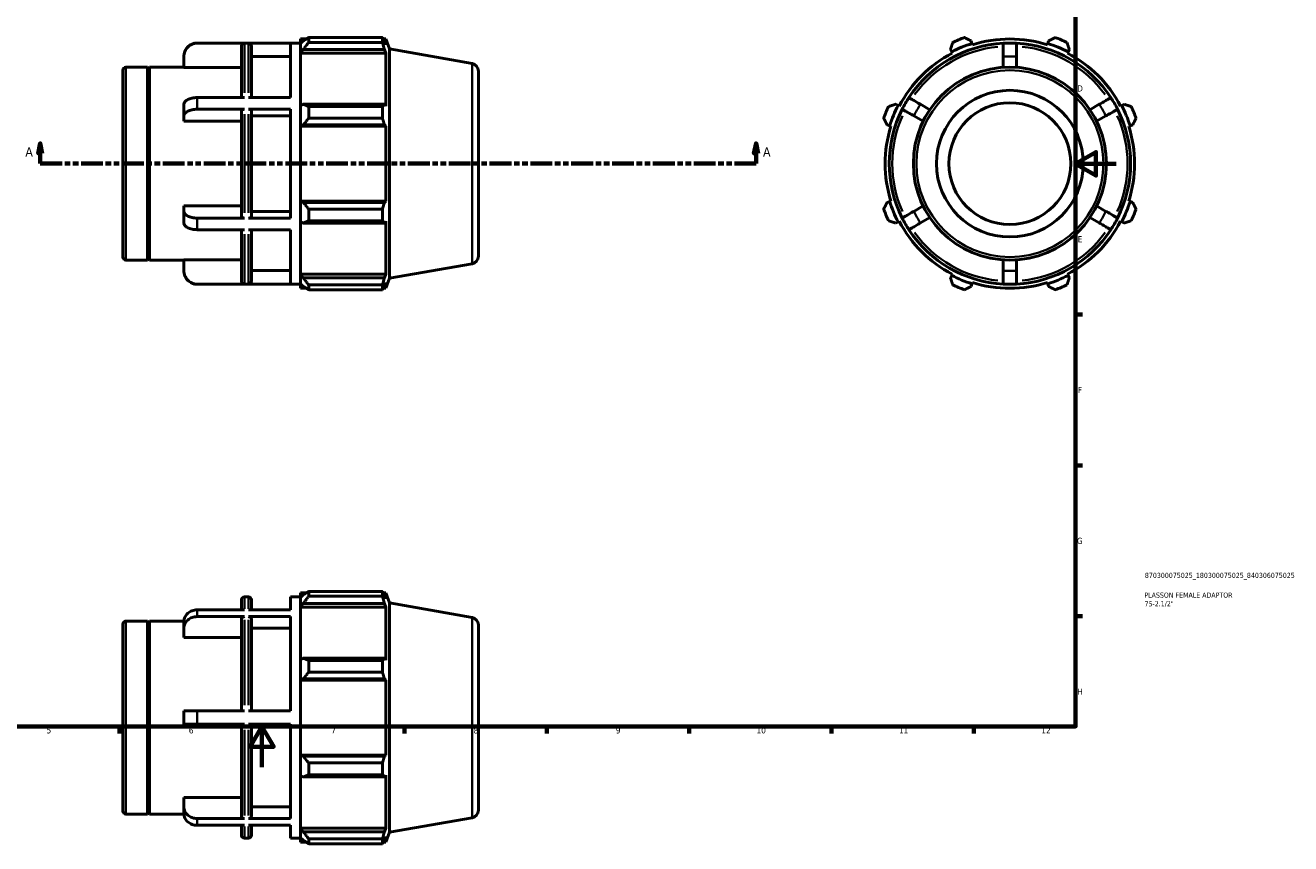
# Model space of a CAD drawing. Header units: millimetres. Extents: x -8 to 927, y -38 to 716.
# Tile 2 of 3: x 304 to 927, y -38 to 365. Entities that reach past the tile are written whole.
import ezdxf

# ---------------------------------------------------------------- set-up
doc = ezdxf.new("R2010")
doc.units = ezdxf.units.MM
doc.linetypes.add('DOUBLE_DASH_CHAIN', pattern=[1.2403, 0.6614, -0.0827, 0.1654, -0.0827, 0.1654, -0.0827])
for name, color, linetype, lineweight in [('Border (ANSI)', 7, 'Continuous', 70), ('Section Line (ANSI)', 7, 'DOUBLE_DASH_CHAIN', 70), ('Title (ISO)', 7, 'Continuous', 50), ('Visible (ANSI)', 7, 'Continuous', 50), ('Visible Narrow (ANSI)', 7, 'Continuous', 35)]:
    doc.layers.add(name, color=color, linetype=linetype, lineweight=lineweight)
doc.styles.add('Label Text (ANSI)', font='tahoma.ttf')
doc.styles.add('Note Text (ANSI)', font='tahoma.ttf')
doc.styles.add('Note Text (ISO)', font='tahoma.ttf')

# ---------------------------------------------------------------- blocks, each defined once
blk = doc.blocks.new('Borders Default Border')
at = {"layer": 'Border (ANSI)'}
for p, q in [((821, 222.75), (824.45, 222.75)), ((821, 148.5), (824.45, 148.5)), ((821, 74.25), (824.45, 74.25)), ((350.42, 20), (350.42, 16.55)), ((490.58, 20), (490.58, 16.55)), ((560.67, 20), (560.67, 16.55)), ((630.75, 20), (630.75, 16.55)), ((700.83, 20), (700.83, 16.55)), ((770.92, 20), (770.92, 16.55))]:
    blk.add_line(p, q, dxfattribs=at)
at = {"layer": 'Border (ANSI)', "flags": 128}
for points in [[(20, 20), (20, 574), (821, 574), (821, 20), (20, 20)], [(841, 297), (821, 297), (831, 302.77), (831, 291.23), (821, 297)], [(420.5, 0), (420.5, 20), (414.73, 10), (426.27, 10), (420.5, 20)]]:
    blk.add_lwpolyline(points, dxfattribs=at)
at = {"layer": 'Border (ANSI)', "attachment_point": 7, "style": 'Note Text (ANSI)'}
for s, insert, char_height in [('D', (821.81, 332.6), 3.05), ('E', (822.05, 258.35), 3.05), ('F', (822.14, 184.1), 3.05), ('G', (821.66, 109.79), 3.05), ('H', (821.81, 35.6), 3.05), ('5', (314.48, 16.49), 3.05), ('6', (384.49, 16.49), 3.05), ('7', (454.6, 16.55), 3.05), ('8', (524.63, 16.48), 3.05), ('9', (594.7, 16.49), 3.05), ('10', (663.96, 16.49), 3.048), ('11', (734.04, 16.55), 3.048), ('12', (804.13, 16.55), 3.048)]:
    blk.add_mtext(s, dxfattribs=dict(at, insert=insert, char_height=char_height))
blk = doc.blocks.new('Title Blocks ISO')
at = {"layer": 'Title (ISO)', "color": 232, "true_color": 0xca0064, "style": 'Note Text (ISO)'}
for tag, p in [('PART_NUMBER_001', (34.1, 73.13)), ('DESCRIPTION_001', (33.84, 63.4)), ('DESCRIPTION_002', (33.92, 59.12))]:
    blk.add_attdef(tag, p, '', height=2.5, dxfattribs=at)
blk = doc.blocks.new('2dTransSection0')
at = {"layer": 'Section Line (ANSI)', "linetype": 'Continuous'}
for p, q in [((311.38, 307.11), (310.38, 302.11)), ((311.38, 302.11), (311.38, 307.11)), ((312.38, 302.11), (311.38, 307.11)), ((663.68, 307.11), (662.68, 302.11)), ((663.68, 302.11), (663.68, 307.11)), ((664.68, 302.11), (663.68, 307.11)), ((310.38, 302.11), (312.38, 302.11)), ((311.38, 297.11), (311.38, 302.11)), ((662.68, 302.11), (664.68, 302.11)), ((663.68, 297.11), (663.68, 302.11)), ((311.38, 297.11), (321.89, 297.11)), ((653.18, 297.11), (663.68, 297.11))]:
    blk.add_line(p, q, dxfattribs=at)
at = {"layer": 'Section Line (ANSI)', "linetype": 'DOUBLE_DASH_CHAIN', "ltscale": 16.210289}
blk.add_line((311.38, 297.11), (663.68, 297.11), dxfattribs=at)
at = {"layer": 'Section Line (ANSI)', "linetype": 'Continuous', "flags": 128}
for points in [[(312.38, 302.11), (311.38, 307.11), (310.38, 302.11), (312.38, 302.11)], [(664.68, 302.11), (663.68, 307.11), (662.68, 302.11), (664.68, 302.11)]]:
    blk.add_lwpolyline(points, dxfattribs=at)
at = {"layer": 'Section Line (ANSI)'}
for points in [[(312.38, 302.11), (311.38, 307.11), (310.38, 302.11), (312.38, 302.11)], [(664.68, 302.11), (663.68, 307.11), (662.68, 302.11), (664.68, 302.11)]]:
    blk.add_solid(points, dxfattribs=at)
at = {"layer": 'Section Line (ANSI)', "char_height": 4.57, "attachment_point": 7, "style": 'Label Text (ANSI)'}
for insert in [(304.02, 300.61), (667.15, 300.61)]:
    blk.add_mtext('A', dxfattribs=dict(at, insert=insert))

msp = doc.modelspace()

# ---------------------------------------------------------------- linework, layer by layer
at = {"layer": 'Visible (ANSI)'}
for p, q in [((388.631, 356.508), (439.531, 356.508)), ((411.865, 356.416), (388.631, 356.416)), ((434.531, 356.416), (413.865, 356.416)), ((434.531, 329.62), (434.531, 356.416)), ((439.531, 358.488), (439.531, 356.277)), ((439.531, 358.488), (442.341, 358.488)), ((440.851, 357.536), (439.531, 356.277)), ((439.531, 352.138), (439.531, 356.277)), ((443.491, 359.209), (443.491, 356.823)), ((443.491, 359.209), (479.811, 359.209)), ((479.811, 356.823), (443.491, 356.823)), ((479.811, 356.823), (479.811, 359.209)), ((480.229, 358.488), (481.492, 358.488)), ((481.492, 355.647), (480.771, 357.536)), ((483.281, 353.572), (481.492, 358.488)), ((481.492, 355.647), (481.492, 358.488)), ((769.989, 356.277), (769.592, 357.536)), ((770.187, 355.647), (769.989, 356.277)), ((807.3, 356.277), (807.102, 355.647)), ((807.697, 357.536), (807.3, 356.277)), ((382.031, 349.805), (382.031, 349.908)), ((382.031, 344.513), (382.031, 349.805)), ((410.365, 329.62), (410.365, 354.914)), ((415.365, 354.914), (415.365, 329.62)), ((434.531, 349.805), (415.365, 349.805)), ((439.531, 352.138), (440.851, 353.309)), ((439.531, 351.553), (439.531, 352.138)), ((439.531, 351.553), (439.531, 325.755)), ((439.531, 351.553), (481.492, 351.553)), ((440.851, 353.309), (480.771, 353.309)), ((480.771, 353.309), (481.492, 351.553)), ((481.492, 325.45), (481.492, 351.553)), ((483.281, 240.644), (483.281, 353.572)), ((523.932, 346.405), (483.281, 353.572)), ((759.388, 353.309), (759.998, 352.138)), ((759.998, 352.138), (760.302, 351.553)), ((785.345, 349.805), (785.345, 344.513)), ((791.945, 344.513), (791.945, 349.805)), ((816.987, 351.553), (817.291, 352.138)), ((817.291, 352.138), (817.901, 353.309)), ((352.031, 251.088), (352.031, 343.128)), ((353.531, 344.628), (364.131, 344.628)), ((364.131, 249.588), (364.131, 344.628)), ((364.631, 344.128), (364.131, 344.628)), ((364.631, 344.128), (365.131, 344.628)), ((364.631, 250.088), (364.631, 344.128)), ((365.131, 249.588), (365.131, 344.628)), ((365.131, 344.628), (382.031, 344.628)), ((410.365, 344.513), (382.031, 344.513)), ((527.031, 342.712), (527.031, 251.505)), ((382.031, 320.599), (382.031, 326.314)), ((411.865, 329.62), (388.631, 329.62)), ((411.865, 323.904), (388.631, 323.904)), ((434.531, 329.62), (413.865, 329.62)), ((434.531, 323.904), (413.865, 323.904)), ((434.531, 270.312), (434.531, 323.904)), ((440.851, 326.365), (439.531, 325.755)), ((439.531, 315.764), (439.531, 325.755)), ((480.771, 326.365), (440.851, 326.365)), ((443.491, 325.218), (443.491, 319.456)), ((443.491, 325.218), (479.811, 325.218)), ((479.811, 319.456), (479.811, 325.218)), ((481.492, 325.45), (480.771, 326.365)), ((733.614, 325.755), (732.444, 326.365)), ((734.2, 325.45), (733.614, 325.755)), ((749.24, 323.669), (744.658, 326.314)), ((832.631, 326.314), (828.049, 323.669)), ((843.675, 325.755), (843.089, 325.45)), ((844.846, 326.365), (843.675, 325.755)), ((382.031, 317.953), (382.031, 320.599)), ((410.365, 317.953), (382.031, 317.953)), ((410.365, 271.063), (410.365, 323.153)), ((415.365, 323.153), (415.365, 271.063)), ((434.531, 320.599), (415.365, 320.599)), ((479.811, 319.456), (443.491, 319.456)), ((741.358, 320.599), (745.94, 317.953)), ((831.349, 317.953), (835.931, 320.599)), ((439.531, 315.764), (440.851, 316.161)), ((439.531, 315.565), (439.531, 315.764)), ((439.531, 315.565), (439.531, 278.651)), ((439.531, 315.565), (481.492, 315.565)), ((440.851, 316.161), (480.771, 316.161)), ((480.771, 316.161), (481.492, 315.565)), ((481.492, 278.651), (481.492, 315.565)), ((728.217, 316.161), (729.476, 315.764)), ((729.476, 315.764), (730.105, 315.565)), ((847.184, 315.565), (847.813, 315.764)), ((847.813, 315.764), (849.072, 316.161)), ((382.031, 273.618), (382.031, 276.263)), ((382.031, 276.263), (410.365, 276.263)), ((439.531, 278.452), (439.531, 278.651)), ((439.531, 278.651), (481.492, 278.651)), ((440.851, 278.055), (439.531, 278.452)), ((439.531, 268.461), (439.531, 278.452)), ((480.771, 278.055), (440.851, 278.055)), ((443.491, 274.76), (443.491, 268.998)), ((443.491, 274.76), (479.811, 274.76)), ((479.811, 268.998), (479.811, 274.76)), ((481.492, 278.651), (480.771, 278.055)), ((729.476, 278.452), (728.217, 278.055)), ((730.105, 278.651), (729.476, 278.452)), ((745.94, 276.263), (741.358, 273.618)), ((835.931, 273.618), (831.349, 276.263)), ((847.813, 278.452), (847.184, 278.651)), ((849.072, 278.055), (847.813, 278.452)), ((382.031, 267.902), (382.031, 273.618)), ((411.865, 270.312), (388.631, 270.312)), ((434.531, 270.312), (413.865, 270.312)), ((415.365, 273.618), (434.531, 273.618)), ((439.531, 268.461), (440.851, 267.852)), ((439.531, 268.461), (439.531, 242.663)), ((440.851, 267.852), (480.771, 267.852)), ((479.811, 268.998), (443.491, 268.998)), ((480.771, 267.852), (481.492, 268.766)), ((481.492, 242.663), (481.492, 268.766)), ((732.444, 267.852), (733.614, 268.461)), ((733.614, 268.461), (734.2, 268.766)), ((744.658, 267.902), (749.24, 270.548)), ((828.049, 270.548), (832.631, 267.902)), ((843.089, 268.766), (843.675, 268.461)), ((843.675, 268.461), (844.846, 267.852)), ((411.865, 264.596), (388.631, 264.596)), ((410.365, 239.302), (410.365, 264.596)), ((434.531, 264.596), (413.865, 264.596)), ((415.365, 264.596), (415.365, 239.302)), ((434.531, 237.8), (434.531, 264.596)), ((353.531, 249.588), (364.131, 249.588)), ((364.631, 250.088), (364.131, 249.588)), ((364.631, 250.088), (365.131, 249.588)), ((365.131, 249.588), (382.031, 249.588)), ((382.031, 244.411), (382.031, 249.703)), ((382.031, 249.703), (410.365, 249.703)), ((785.345, 249.703), (785.345, 244.411)), ((791.945, 244.411), (791.945, 249.703)), ((382.031, 244.308), (382.031, 244.411)), ((415.365, 244.411), (434.531, 244.411)), ((523.932, 247.812), (483.281, 240.644)), ((411.865, 237.8), (388.631, 237.8)), ((388.631, 237.708), (439.531, 237.708)), ((434.531, 237.8), (413.865, 237.8)), ((439.531, 242.078), (439.531, 242.663)), ((439.531, 242.663), (481.492, 242.663)), ((439.531, 237.94), (439.531, 242.078)), ((440.851, 240.907), (439.531, 242.078)), ((439.531, 237.94), (440.851, 236.681)), ((439.531, 237.94), (439.531, 235.728)), ((480.771, 240.907), (440.851, 240.907)), ((443.491, 237.393), (443.491, 235.007)), ((443.491, 237.393), (479.811, 237.393)), ((479.811, 235.007), (479.811, 237.393)), ((481.492, 242.663), (480.771, 240.907)), ((480.771, 236.681), (481.492, 238.569)), ((483.281, 240.644), (481.492, 235.728)), ((481.492, 235.728), (481.492, 238.569)), ((759.998, 242.078), (759.388, 240.907)), ((760.302, 242.663), (759.998, 242.078)), ((769.592, 236.681), (769.989, 237.94)), ((769.989, 237.94), (770.187, 238.569)), ((807.102, 238.569), (807.3, 237.94)), ((807.3, 237.94), (807.697, 236.681)), ((817.291, 242.078), (816.987, 242.663)), ((817.901, 240.907), (817.291, 242.078)), ((439.531, 235.728), (442.341, 235.728)), ((479.811, 235.007), (443.491, 235.007)), ((480.229, 235.728), (481.492, 235.728)), ((410.365, 77.36), (410.365, 82.248)), ((411.865, 83.748), (413.865, 83.748)), ((415.365, 82.248), (415.365, 77.36)), ((434.531, 77.36), (434.531, 83.748)), ((434.531, 83.748), (439.531, 83.748)), ((439.531, 85.728), (439.531, 83.517)), ((439.531, 85.728), (442.341, 85.728)), ((440.851, 84.776), (439.531, 83.517)), ((439.531, 79.378), (439.531, 83.517)), ((443.491, 86.449), (443.491, 84.063)), ((443.491, 86.449), (479.811, 86.449)), ((479.811, 84.063), (443.491, 84.063)), ((479.811, 84.063), (479.811, 86.449)), ((480.229, 85.728), (481.492, 85.728)), ((481.492, 82.887), (480.771, 84.776)), ((483.281, 80.812), (481.492, 85.728)), ((481.492, 82.887), (481.492, 85.728)), ((411.865, 77.36), (388.631, 77.36)), ((434.531, 77.36), (413.865, 77.36)), ((439.531, 79.378), (440.851, 80.549)), ((439.531, 78.793), (439.531, 79.378)), ((439.531, 78.793), (439.531, 52.995)), ((439.531, 78.793), (481.492, 78.793)), ((440.851, 80.549), (480.771, 80.549)), ((480.771, 80.549), (481.492, 78.793)), ((481.492, 52.69), (481.492, 78.793)), ((483.281, -32.116), (483.281, 80.812)), ((523.932, 73.644), (483.281, 80.812)), ((352.031, -21.672), (352.031, 70.368)), ((353.531, 71.868), (364.131, 71.868)), ((364.131, -23.172), (364.131, 71.868)), ((364.631, 71.368), (364.131, 71.868)), ((364.631, 71.368), (365.131, 71.868)), ((364.631, -22.672), (364.631, 71.368)), ((365.131, -23.172), (365.131, 71.868)), ((365.131, 71.868), (382.037, 71.868)), ((382.031, 68.335), (382.031, 71.635)), ((411.865, 74.06), (388.631, 74.06)), ((410.365, 27.648), (410.365, 72.759)), ((434.531, 74.06), (413.865, 74.06)), ((415.365, 72.759), (415.365, 27.648)), ((434.531, 27.648), (434.531, 74.06)), ((527.031, 69.951), (527.031, -21.255)), ((382.031, 63.752), (382.031, 68.335)), ((410.365, 63.752), (382.031, 63.752)), ((434.531, 68.335), (415.365, 68.335)), ((440.851, 53.604), (439.531, 52.995)), ((439.531, 43.004), (439.531, 52.995)), ((480.771, 53.604), (440.851, 53.604)), ((443.491, 52.458), (443.491, 46.696)), ((443.491, 52.458), (479.811, 52.458)), ((479.811, 46.696), (479.811, 52.458)), ((481.492, 52.69), (480.771, 53.604)), ((479.811, 46.696), (443.491, 46.696)), ((439.531, 43.004), (440.851, 43.401)), ((439.531, 42.805), (439.531, 43.004)), ((439.531, 42.805), (439.531, 5.891)), ((439.531, 42.805), (481.492, 42.805)), ((440.851, 43.401), (480.771, 43.401)), ((480.771, 43.401), (481.492, 42.805)), ((481.492, 5.891), (481.492, 42.805)), ((382.031, 21.048), (382.031, 27.648)), ((411.865, 27.648), (388.631, 27.648)), ((413.865, 27.648), (434.531, 27.648)), ((411.865, 21.048), (388.631, 21.048)), ((410.365, -24.063), (410.365, 21.048)), ((434.531, 21.048), (413.865, 21.048)), ((415.365, 21.048), (415.365, -24.063)), ((434.531, -25.364), (434.531, 21.048)), ((439.531, 5.692), (439.531, 5.891)), ((439.531, 5.891), (481.492, 5.891)), ((439.531, -4.299), (439.531, 5.692)), ((440.851, 5.295), (439.531, 5.692)), ((480.771, 5.295), (440.851, 5.295)), ((443.491, 2), (443.491, -3.762)), ((443.491, 2), (479.811, 2)), ((479.811, -3.762), (479.811, 2)), ((481.492, 5.891), (480.771, 5.295)), ((439.531, -4.299), (439.531, -30.097)), ((439.531, -4.299), (440.851, -4.908)), ((440.851, -4.908), (480.771, -4.908)), ((479.811, -3.762), (443.491, -3.762)), ((480.771, -4.908), (481.492, -3.994)), ((481.492, -30.097), (481.492, -3.994)), ((382.031, -19.639), (382.031, -15.056)), ((382.031, -15.056), (410.365, -15.056)), ((353.531, -23.172), (364.131, -23.172)), ((364.631, -22.672), (364.131, -23.172)), ((364.631, -22.672), (365.131, -23.172)), ((365.131, -23.172), (382.037, -23.172)), ((382.031, -22.939), (382.031, -19.639)), ((415.365, -19.639), (434.531, -19.639)), ((411.865, -25.364), (388.631, -25.364)), ((411.865, -28.664), (388.631, -28.664)), ((410.365, -33.552), (410.365, -28.664)), ((434.531, -25.364), (413.865, -25.364)), ((434.531, -28.664), (413.865, -28.664)), ((415.365, -28.664), (415.365, -33.552)), ((434.531, -35.052), (434.531, -28.664)), ((439.531, -30.682), (439.531, -30.097)), ((439.531, -30.097), (481.492, -30.097)), ((439.531, -34.821), (439.531, -30.682)), ((440.851, -31.853), (439.531, -30.682)), ((481.492, -30.097), (480.771, -31.853)), ((523.932, -24.948), (483.281, -32.116)), ((411.865, -35.052), (413.865, -35.052)), ((434.531, -35.052), (439.531, -35.052)), ((439.531, -34.821), (439.531, -37.032)), ((439.531, -34.821), (440.851, -36.079)), ((439.531, -37.032), (442.341, -37.032)), ((480.771, -31.853), (440.851, -31.853)), ((443.491, -35.367), (443.491, -37.753)), ((443.491, -35.367), (479.811, -35.367)), ((479.811, -37.753), (479.811, -35.367)), ((480.229, -37.032), (481.492, -37.032)), ((480.771, -36.079), (481.492, -34.191)), ((483.281, -32.116), (481.492, -37.032)), ((481.492, -37.032), (481.492, -34.191)), ((479.811, -37.753), (443.491, -37.753))]:
    msp.add_line(p, q, dxfattribs=at)
for radius in [47.52, 36.113, 30]:
    msp.add_circle((788.645, 297.108), radius, dxfattribs=at)
for centre, radius, start, end in [((388.631, 349.908), 6.6, 90, 180), ((788.645, 297.108), 59.4, 93.184739, 146.815261), ((788.645, 297.108), 62.04, 107.5, 117.5), ((788.645, 297.108), 66, 109.791984, 115.208016), ((788.645, 297.108), 61.38, 72.5, 107.5), ((788.645, 297.108), 59.4, 86.815261, 93.184739), ((788.645, 297.108), 59.4, 33.184739, 86.815261), ((788.645, 297.108), 62.04, 62.5, 72.5), ((788.645, 297.108), 66, 64.791984, 70.208016), ((788.645, 297.108), 61.38, 117.5, 152.5), ((788.645, 297.108), 61.38, 27.5, 62.5), ((353.531, 343.128), 1.5, 90, 180), ((523.281, 342.712), 3.75, 0, 80), ((788.645, 297.108), 66, 154.791984, 160.208016), ((788.645, 297.108), 59.4, 153.184739, 206.815261), ((788.645, 297.108), 62.04, 152.5, 162.5), ((788.645, 297.108), 59.4, 146.815261, 153.184739), ((788.645, 297.108), 59.4, 26.815261, 33.184739), ((788.645, 297.108), 59.4, 333.184739, 26.815261), ((788.645, 297.108), 62.04, 17.5, 27.5), ((788.645, 297.108), 66, 19.791984, 25.208016), ((788.645, 297.108), 61.38, 162.5, 197.5), ((788.645, 297.108), 61.38, 342.5, 17.5), ((788.645, 297.108), 66, 199.791984, 205.208016), ((788.645, 297.108), 62.04, 197.5, 207.5), ((788.645, 297.108), 62.04, 332.5, 342.5), ((788.645, 297.108), 66, 334.791984, 340.208016), ((788.645, 297.108), 61.38, 207.5, 242.5), ((788.645, 297.108), 59.4, 206.815261, 213.184739), ((788.645, 297.108), 61.38, 297.5, 332.5), ((788.645, 297.108), 59.4, 326.815261, 333.184739), ((788.645, 297.108), 59.4, 213.184739, 266.815261), ((788.645, 297.108), 59.4, 273.184739, 326.815261), ((353.531, 251.088), 1.5, 180, 270), ((523.281, 251.505), 3.75, 280, 0), ((388.631, 244.308), 6.6, 180, 270), ((788.645, 297.108), 62.04, 242.5, 252.5), ((788.645, 297.108), 66, 244.791984, 250.208016), ((788.645, 297.108), 61.38, 252.5, 287.5), ((788.645, 297.108), 59.4, 266.815261, 273.184739), ((788.645, 297.108), 62.04, 287.5, 297.5), ((788.645, 297.108), 66, 289.791984, 295.208016), ((411.865, 82.248), 1.5, 90, 180), ((413.865, 82.248), 1.5, 0, 90), ((353.531, 70.368), 1.5, 90, 180), ((523.281, 69.951), 3.75, 0, 80), ((353.531, -21.672), 1.5, 180, 270), ((523.281, -21.255), 3.75, 280, 0), ((411.865, -33.552), 1.5, 180, 270), ((413.865, -33.552), 1.5, 270, 0)]:
    msp.add_arc(centre, radius, start, end, dxfattribs=at)
for points, knots in [([(382.031, 349.805), (382.031, 350.213), (382.071, 350.659), (382.245, 351.532), (382.378, 351.96), (382.69, 352.714), (382.898, 353.11), (383.391, 353.85), (383.678, 354.193), (384.254, 354.77), (384.597, 355.056), (385.335, 355.55), (385.731, 355.758), (386.483, 356.07), (386.909, 356.203), (387.78, 356.376), (388.224, 356.416), (388.631, 356.416)], [-0.97830105, -0.97830105, -0.97830105, -0.97830105, -0.85581961, -0.85581961, -0.73333817, -0.73333817, -0.61099471, -0.61099471, -0.48865125, -0.48865125, -0.36644009, -0.36644009, -0.24422892, -0.24422892, -0.12211446, -0.12211446, 0, 0, 0, 0]), ([(410.365, 354.914), (410.365, 355.1), (410.408, 355.318), (410.55, 355.661), (410.673, 355.846), (410.935, 356.108), (411.12, 356.231), (411.462, 356.373), (411.68, 356.416), (411.865, 356.416)], [0.66698008, 0.66698008, 0.66698008, 0.66698008, 0.72263439, 0.72263439, 0.77824107, 0.77824107, 0.83379319, 0.83379319, 0.88930144, 0.88930144, 0.88930144, 0.88930144]), ([(413.865, 356.416), (414.05, 356.416), (414.267, 356.373), (414.609, 356.231), (414.794, 356.108), (415.056, 355.846), (415.179, 355.661), (415.321, 355.318), (415.365, 355.1), (415.365, 354.914)], [0, 0, 0, 0, 0.05550825, 0.05550825, 0.11106037, 0.11106037, 0.16666706, 0.16666706, 0.22232137, 0.22232137, 0.22232137, 0.22232137]), ([(785.345, 356.416), (785.345, 356.416), (785.345, 356.376), (785.345, 356.203), (785.345, 356.07), (785.345, 355.758), (785.345, 355.55), (785.345, 355.056), (785.345, 354.77), (785.345, 354.193), (785.345, 353.85), (785.345, 353.11), (785.345, 352.714), (785.345, 351.96), (785.345, 351.532), (785.345, 350.659), (785.345, 350.213), (785.345, 349.805)], [0, 0, 0, 0, 0.12211446, 0.12211446, 0.24422892, 0.24422892, 0.36644009, 0.36644009, 0.48865125, 0.48865125, 0.61099471, 0.61099471, 0.73333817, 0.73333817, 0.85581961, 0.85581961, 0.97830105, 0.97830105, 0.97830105, 0.97830105]), ([(791.945, 349.805), (791.945, 350.213), (791.945, 350.659), (791.945, 351.532), (791.945, 351.96), (791.945, 352.714), (791.945, 353.11), (791.945, 353.85), (791.945, 354.193), (791.945, 354.77), (791.945, 355.056), (791.945, 355.55), (791.945, 355.758), (791.945, 356.07), (791.945, 356.203), (791.945, 356.376), (791.945, 356.416), (791.945, 356.416)], [-0.97830105, -0.97830105, -0.97830105, -0.97830105, -0.85581961, -0.85581961, -0.73333817, -0.73333817, -0.61099471, -0.61099471, -0.48865125, -0.48865125, -0.36644009, -0.36644009, -0.24422892, -0.24422892, -0.12211446, -0.12211446, 0, 0, 0, 0]), ([(388.631, 329.62), (388.224, 329.62), (387.78, 329.6), (386.909, 329.513), (386.483, 329.447), (385.731, 329.291), (385.335, 329.187), (384.597, 328.94), (384.254, 328.797), (383.678, 328.509), (383.391, 328.337), (382.898, 327.967), (382.69, 327.769), (382.378, 327.392), (382.245, 327.178), (382.071, 326.741), (382.031, 326.519), (382.031, 326.314)], [0, 0, 0, 0, 0.12211446, 0.12211446, 0.24422892, 0.24422892, 0.36644009, 0.36644009, 0.48865125, 0.48865125, 0.61099471, 0.61099471, 0.73333817, 0.73333817, 0.85581961, 0.85581961, 0.97830105, 0.97830105, 0.97830105, 0.97830105]), ([(382.031, 320.599), (382.031, 320.803), (382.071, 321.026), (382.245, 321.462), (382.378, 321.676), (382.69, 322.053), (382.898, 322.251), (383.391, 322.621), (383.678, 322.793), (384.254, 323.081), (384.597, 323.224), (385.335, 323.471), (385.731, 323.575), (386.483, 323.731), (386.909, 323.798), (387.78, 323.884), (388.224, 323.904), (388.631, 323.904)], [-0.97830105, -0.97830105, -0.97830105, -0.97830105, -0.85581961, -0.85581961, -0.73333817, -0.73333817, -0.61099471, -0.61099471, -0.48865125, -0.48865125, -0.36644009, -0.36644009, -0.24422892, -0.24422892, -0.12211446, -0.12211446, 0, 0, 0, 0]), ([(411.865, 323.904), (411.68, 323.904), (411.462, 323.883), (411.12, 323.812), (410.935, 323.75), (410.673, 323.619), (410.55, 323.526), (410.408, 323.355), (410.365, 323.246), (410.365, 323.153)], [0, 0, 0, 0, 0.05550825, 0.05550825, 0.11106037, 0.11106037, 0.16666706, 0.16666706, 0.22232137, 0.22232137, 0.22232137, 0.22232137]), ([(415.365, 323.153), (415.365, 323.246), (415.321, 323.355), (415.179, 323.526), (415.056, 323.619), (414.794, 323.75), (414.609, 323.812), (414.267, 323.883), (414.05, 323.904), (413.865, 323.904)], [-0.22232137, -0.22232137, -0.22232137, -0.22232137, -0.16666706, -0.16666706, -0.11106037, -0.11106037, -0.05550825, -0.05550825, 0, 0, 0, 0]), ([(735.632, 323.904), (735.632, 323.904), (735.667, 323.884), (735.817, 323.798), (735.932, 323.731), (736.202, 323.575), (736.382, 323.471), (736.81, 323.224), (737.058, 323.081), (737.557, 322.793), (737.855, 322.621), (738.495, 322.251), (738.839, 322.053), (739.492, 321.676), (739.862, 321.462), (740.618, 321.026), (741.004, 320.803), (741.358, 320.599)], [0, 0, 0, 0, 0.12211446, 0.12211446, 0.24422892, 0.24422892, 0.36644009, 0.36644009, 0.48865125, 0.48865125, 0.61099471, 0.61099471, 0.73333817, 0.73333817, 0.85581961, 0.85581961, 0.97830105, 0.97830105, 0.97830105, 0.97830105]), ([(744.658, 326.314), (744.304, 326.519), (743.918, 326.741), (743.162, 327.178), (742.792, 327.392), (742.139, 327.769), (741.795, 327.967), (741.155, 328.337), (740.857, 328.509), (740.358, 328.797), (740.11, 328.94), (739.682, 329.187), (739.502, 329.291), (739.232, 329.447), (739.117, 329.513), (738.967, 329.6), (738.932, 329.62), (738.932, 329.62)], [-0.97830105, -0.97830105, -0.97830105, -0.97830105, -0.85581961, -0.85581961, -0.73333817, -0.73333817, -0.61099471, -0.61099471, -0.48865125, -0.48865125, -0.36644009, -0.36644009, -0.24422892, -0.24422892, -0.12211446, -0.12211446, 0, 0, 0, 0]), ([(838.357, 329.62), (838.357, 329.62), (838.322, 329.6), (838.172, 329.513), (838.057, 329.447), (837.787, 329.291), (837.607, 329.187), (837.179, 328.94), (836.931, 328.797), (836.432, 328.509), (836.134, 328.337), (835.494, 327.967), (835.15, 327.769), (834.497, 327.392), (834.127, 327.178), (833.371, 326.741), (832.985, 326.519), (832.631, 326.314)], [0, 0, 0, 0, 0.12211446, 0.12211446, 0.24422892, 0.24422892, 0.36644009, 0.36644009, 0.48865125, 0.48865125, 0.61099471, 0.61099471, 0.73333817, 0.73333817, 0.85581961, 0.85581961, 0.97830105, 0.97830105, 0.97830105, 0.97830105]), ([(835.931, 320.599), (836.285, 320.803), (836.671, 321.026), (837.427, 321.462), (837.797, 321.676), (838.45, 322.053), (838.794, 322.251), (839.434, 322.621), (839.732, 322.793), (840.231, 323.081), (840.479, 323.224), (840.907, 323.471), (841.087, 323.575), (841.357, 323.731), (841.472, 323.798), (841.622, 323.884), (841.657, 323.904), (841.657, 323.904)], [-0.97830105, -0.97830105, -0.97830105, -0.97830105, -0.85581961, -0.85581961, -0.73333817, -0.73333817, -0.61099471, -0.61099471, -0.48865125, -0.48865125, -0.36644009, -0.36644009, -0.24422892, -0.24422892, -0.12211446, -0.12211446, 0, 0, 0, 0]), ([(388.631, 270.312), (388.224, 270.312), (387.78, 270.332), (386.909, 270.419), (386.483, 270.485), (385.731, 270.641), (385.335, 270.745), (384.597, 270.992), (384.254, 271.135), (383.678, 271.423), (383.391, 271.595), (382.898, 271.965), (382.69, 272.163), (382.378, 272.54), (382.245, 272.754), (382.071, 273.191), (382.031, 273.414), (382.031, 273.618)], [0, 0, 0, 0, 0.12211446, 0.12211446, 0.24422892, 0.24422892, 0.36644009, 0.36644009, 0.48865125, 0.48865125, 0.61099471, 0.61099471, 0.73333817, 0.73333817, 0.85581961, 0.85581961, 0.97830105, 0.97830105, 0.97830105, 0.97830105]), ([(382.031, 267.902), (382.031, 267.698), (382.071, 267.475), (382.245, 267.038), (382.378, 266.824), (382.69, 266.447), (382.898, 266.249), (383.391, 265.879), (383.678, 265.708), (384.254, 265.419), (384.597, 265.276), (385.335, 265.029), (385.731, 264.925), (386.483, 264.769), (386.909, 264.703), (387.78, 264.616), (388.224, 264.596), (388.631, 264.596)], [-0.97830105, -0.97830105, -0.97830105, -0.97830105, -0.85581961, -0.85581961, -0.73333817, -0.73333817, -0.61099471, -0.61099471, -0.48865125, -0.48865125, -0.36644009, -0.36644009, -0.24422892, -0.24422892, -0.12211446, -0.12211446, 0, 0, 0, 0]), ([(410.365, 271.063), (410.365, 270.97), (410.408, 270.861), (410.55, 270.69), (410.673, 270.597), (410.935, 270.466), (411.12, 270.404), (411.462, 270.334), (411.68, 270.312), (411.865, 270.312)], [-0.22232137, -0.22232137, -0.22232137, -0.22232137, -0.16666706, -0.16666706, -0.11106037, -0.11106037, -0.05550825, -0.05550825, 0, 0, 0, 0]), ([(413.865, 270.312), (414.05, 270.312), (414.267, 270.334), (414.609, 270.404), (414.794, 270.466), (415.056, 270.597), (415.179, 270.69), (415.321, 270.861), (415.365, 270.97), (415.365, 271.063)], [0, 0, 0, 0, 0.05550825, 0.05550825, 0.11106037, 0.11106037, 0.16666706, 0.16666706, 0.22232137, 0.22232137, 0.22232137, 0.22232137]), ([(741.358, 273.618), (741.004, 273.414), (740.618, 273.191), (739.862, 272.754), (739.492, 272.54), (738.839, 272.163), (738.495, 271.965), (737.855, 271.595), (737.557, 271.423), (737.058, 271.135), (736.81, 270.992), (736.382, 270.745), (736.202, 270.641), (735.932, 270.485), (735.817, 270.419), (735.667, 270.332), (735.632, 270.312), (735.632, 270.312)], [-0.97830105, -0.97830105, -0.97830105, -0.97830105, -0.85581961, -0.85581961, -0.73333817, -0.73333817, -0.61099471, -0.61099471, -0.48865125, -0.48865125, -0.36644009, -0.36644009, -0.24422892, -0.24422892, -0.12211446, -0.12211446, 0, 0, 0, 0]), ([(738.932, 264.596), (738.932, 264.596), (738.967, 264.616), (739.117, 264.703), (739.232, 264.769), (739.502, 264.925), (739.682, 265.029), (740.11, 265.276), (740.358, 265.419), (740.857, 265.708), (741.155, 265.879), (741.795, 266.249), (742.139, 266.447), (742.792, 266.824), (743.162, 267.038), (743.918, 267.475), (744.304, 267.698), (744.658, 267.902)], [0, 0, 0, 0, 0.12211446, 0.12211446, 0.24422892, 0.24422892, 0.36644009, 0.36644009, 0.48865125, 0.48865125, 0.61099471, 0.61099471, 0.73333817, 0.73333817, 0.85581961, 0.85581961, 0.97830105, 0.97830105, 0.97830105, 0.97830105]), ([(832.631, 267.902), (832.985, 267.698), (833.371, 267.475), (834.127, 267.038), (834.497, 266.824), (835.15, 266.447), (835.494, 266.249), (836.134, 265.879), (836.432, 265.708), (836.931, 265.419), (837.179, 265.276), (837.607, 265.029), (837.787, 264.925), (838.057, 264.769), (838.172, 264.703), (838.322, 264.616), (838.357, 264.596), (838.357, 264.596)], [-0.97830105, -0.97830105, -0.97830105, -0.97830105, -0.85581961, -0.85581961, -0.73333817, -0.73333817, -0.61099471, -0.61099471, -0.48865125, -0.48865125, -0.36644009, -0.36644009, -0.24422892, -0.24422892, -0.12211446, -0.12211446, 0, 0, 0, 0]), ([(841.657, 270.312), (841.657, 270.312), (841.622, 270.332), (841.472, 270.419), (841.357, 270.485), (841.087, 270.641), (840.907, 270.745), (840.479, 270.992), (840.231, 271.135), (839.732, 271.423), (839.434, 271.595), (838.794, 271.965), (838.45, 272.163), (837.797, 272.54), (837.427, 272.754), (836.671, 273.191), (836.285, 273.414), (835.931, 273.618)], [0, 0, 0, 0, 0.12211446, 0.12211446, 0.24422892, 0.24422892, 0.36644009, 0.36644009, 0.48865125, 0.48865125, 0.61099471, 0.61099471, 0.73333817, 0.73333817, 0.85581961, 0.85581961, 0.97830105, 0.97830105, 0.97830105, 0.97830105]), ([(388.631, 237.8), (388.224, 237.8), (387.78, 237.84), (386.909, 238.013), (386.483, 238.147), (385.731, 238.458), (385.335, 238.666), (384.597, 239.16), (384.254, 239.446), (383.678, 240.023), (383.391, 240.367), (382.898, 241.106), (382.69, 241.502), (382.378, 242.256), (382.245, 242.684), (382.071, 243.557), (382.031, 244.003), (382.031, 244.411)], [0, 0, 0, 0, 0.12211446, 0.12211446, 0.24422892, 0.24422892, 0.36644009, 0.36644009, 0.48865125, 0.48865125, 0.61099471, 0.61099471, 0.73333817, 0.73333817, 0.85581961, 0.85581961, 0.97830105, 0.97830105, 0.97830105, 0.97830105]), ([(785.345, 244.411), (785.345, 244.003), (785.345, 243.557), (785.345, 242.684), (785.345, 242.256), (785.345, 241.502), (785.345, 241.106), (785.345, 240.367), (785.345, 240.023), (785.345, 239.446), (785.345, 239.16), (785.345, 238.666), (785.345, 238.458), (785.345, 238.147), (785.345, 238.013), (785.345, 237.84), (785.345, 237.8), (785.345, 237.8)], [-0.97830105, -0.97830105, -0.97830105, -0.97830105, -0.85581961, -0.85581961, -0.73333817, -0.73333817, -0.61099471, -0.61099471, -0.48865125, -0.48865125, -0.36644009, -0.36644009, -0.24422892, -0.24422892, -0.12211446, -0.12211446, 0, 0, 0, 0]), ([(791.945, 237.8), (791.945, 237.8), (791.945, 237.84), (791.945, 238.013), (791.945, 238.147), (791.945, 238.458), (791.945, 238.666), (791.945, 239.16), (791.945, 239.446), (791.945, 240.023), (791.945, 240.367), (791.945, 241.106), (791.945, 241.502), (791.945, 242.256), (791.945, 242.684), (791.945, 243.557), (791.945, 244.003), (791.945, 244.411)], [0, 0, 0, 0, 0.12211446, 0.12211446, 0.24422892, 0.24422892, 0.36644009, 0.36644009, 0.48865125, 0.48865125, 0.61099471, 0.61099471, 0.73333817, 0.73333817, 0.85581961, 0.85581961, 0.97830105, 0.97830105, 0.97830105, 0.97830105]), ([(410.365, 239.302), (410.365, 239.117), (410.408, 238.898), (410.55, 238.556), (410.673, 238.371), (410.935, 238.109), (411.12, 237.985), (411.462, 237.843), (411.68, 237.8), (411.865, 237.8)], [-0.22232137, -0.22232137, -0.22232137, -0.22232137, -0.16666706, -0.16666706, -0.11106037, -0.11106037, -0.05550825, -0.05550825, 0, 0, 0, 0]), ([(413.865, 237.8), (414.05, 237.8), (414.267, 237.843), (414.609, 237.985), (414.794, 238.109), (415.056, 238.371), (415.179, 238.556), (415.321, 238.898), (415.365, 239.117), (415.365, 239.302)], [0, 0, 0, 0, 0.05550825, 0.05550825, 0.11106037, 0.11106037, 0.16666706, 0.16666706, 0.22232137, 0.22232137, 0.22232137, 0.22232137]), ([(388.631, 77.36), (388.224, 77.36), (387.78, 77.326), (386.909, 77.176), (386.483, 77.06), (385.731, 76.79), (385.335, 76.61), (384.597, 76.183), (384.254, 75.935), (383.678, 75.435), (383.391, 75.138), (382.898, 74.497), (382.69, 74.154), (382.378, 73.501), (382.245, 73.131), (382.071, 72.374), (382.031, 71.988), (382.031, 71.635)], [0, 0, 0, 0, 0.12211446, 0.12211446, 0.24422892, 0.24422892, 0.36644009, 0.36644009, 0.48865125, 0.48865125, 0.61099471, 0.61099471, 0.73333817, 0.73333817, 0.85581961, 0.85581961, 0.97830105, 0.97830105, 0.97830105, 0.97830105]), ([(382.031, 68.335), (382.031, 68.688), (382.071, 69.074), (382.245, 69.831), (382.378, 70.201), (382.69, 70.854), (382.898, 71.197), (383.391, 71.838), (383.678, 72.135), (384.254, 72.635), (384.597, 72.883), (385.335, 73.31), (385.731, 73.49), (386.483, 73.76), (386.909, 73.876), (387.78, 74.026), (388.224, 74.06), (388.631, 74.06)], [-0.97830105, -0.97830105, -0.97830105, -0.97830105, -0.85581961, -0.85581961, -0.73333817, -0.73333817, -0.61099471, -0.61099471, -0.48865125, -0.48865125, -0.36644009, -0.36644009, -0.24422892, -0.24422892, -0.12211446, -0.12211446, 0, 0, 0, 0]), ([(411.865, 74.06), (411.68, 74.06), (411.462, 74.023), (411.12, 73.9), (410.935, 73.793), (410.673, 73.566), (410.55, 73.406), (410.408, 73.109), (410.365, 72.92), (410.365, 72.759)], [0, 0, 0, 0, 0.05550825, 0.05550825, 0.11106037, 0.11106037, 0.16666706, 0.16666706, 0.22232137, 0.22232137, 0.22232137, 0.22232137]), ([(415.365, 72.759), (415.365, 72.92), (415.321, 73.109), (415.179, 73.406), (415.056, 73.566), (414.794, 73.793), (414.609, 73.9), (414.267, 74.023), (414.05, 74.06), (413.865, 74.06)], [-0.22232137, -0.22232137, -0.22232137, -0.22232137, -0.16666706, -0.16666706, -0.11106037, -0.11106037, -0.05550825, -0.05550825, 0, 0, 0, 0]), ([(388.631, 27.648), (388.224, 27.648), (387.78, 27.648), (386.909, 27.648), (386.483, 27.648), (385.731, 27.648), (385.335, 27.648), (384.597, 27.648), (384.254, 27.648), (383.678, 27.648), (383.391, 27.648), (382.898, 27.648), (382.69, 27.648), (382.378, 27.648), (382.245, 27.648), (382.071, 27.648), (382.031, 27.648), (382.031, 27.648)], [0, 0, 0, 0, 0.12211446, 0.12211446, 0.24422892, 0.24422892, 0.36644009, 0.36644009, 0.48865125, 0.48865125, 0.61099471, 0.61099471, 0.73333817, 0.73333817, 0.85581961, 0.85581961, 0.97830105, 0.97830105, 0.97830105, 0.97830105]), ([(382.031, 21.048), (382.031, 21.048), (382.071, 21.048), (382.245, 21.048), (382.378, 21.048), (382.69, 21.048), (382.898, 21.048), (383.391, 21.048), (383.678, 21.048), (384.254, 21.048), (384.597, 21.048), (385.335, 21.048), (385.731, 21.048), (386.483, 21.048), (386.909, 21.048), (387.78, 21.048), (388.224, 21.048), (388.631, 21.048)], [-0.97830105, -0.97830105, -0.97830105, -0.97830105, -0.85581961, -0.85581961, -0.73333817, -0.73333817, -0.61099471, -0.61099471, -0.48865125, -0.48865125, -0.36644009, -0.36644009, -0.24422892, -0.24422892, -0.12211446, -0.12211446, 0, 0, 0, 0]), ([(388.631, -25.364), (388.224, -25.364), (387.78, -25.33), (386.909, -25.18), (386.483, -25.064), (385.731, -24.794), (385.335, -24.614), (384.597, -24.187), (384.254, -23.939), (383.678, -23.439), (383.391, -23.142), (382.898, -22.501), (382.69, -22.158), (382.378, -21.505), (382.245, -21.135), (382.071, -20.378), (382.031, -19.992), (382.031, -19.639)], [0, 0, 0, 0, 0.12211446, 0.12211446, 0.24422892, 0.24422892, 0.36644009, 0.36644009, 0.48865125, 0.48865125, 0.61099471, 0.61099471, 0.73333817, 0.73333817, 0.85581961, 0.85581961, 0.97830105, 0.97830105, 0.97830105, 0.97830105]), ([(382.031, -22.939), (382.031, -23.292), (382.071, -23.678), (382.245, -24.435), (382.378, -24.805), (382.69, -25.458), (382.898, -25.801), (383.391, -26.442), (383.678, -26.739), (384.254, -27.239), (384.597, -27.487), (385.335, -27.914), (385.731, -28.094), (386.483, -28.364), (386.909, -28.48), (387.78, -28.63), (388.224, -28.664), (388.631, -28.664)], [-0.97830105, -0.97830105, -0.97830105, -0.97830105, -0.85581961, -0.85581961, -0.73333817, -0.73333817, -0.61099471, -0.61099471, -0.48865125, -0.48865125, -0.36644009, -0.36644009, -0.24422892, -0.24422892, -0.12211446, -0.12211446, 0, 0, 0, 0]), ([(410.365, -24.063), (410.365, -24.224), (410.408, -24.413), (410.55, -24.71), (410.673, -24.87), (410.935, -25.097), (411.12, -25.204), (411.462, -25.327), (411.68, -25.364), (411.865, -25.364)], [-0.22232137, -0.22232137, -0.22232137, -0.22232137, -0.16666706, -0.16666706, -0.11106037, -0.11106037, -0.05550825, -0.05550825, 0, 0, 0, 0]), ([(413.865, -25.364), (414.05, -25.364), (414.267, -25.327), (414.609, -25.204), (414.794, -25.097), (415.056, -24.87), (415.179, -24.71), (415.321, -24.413), (415.365, -24.224), (415.365, -24.063)], [0, 0, 0, 0, 0.05550825, 0.05550825, 0.11106037, 0.11106037, 0.16666706, 0.16666706, 0.22232137, 0.22232137, 0.22232137, 0.22232137])]:
    msp.add_open_spline(points, degree=3, knots=knots, dxfattribs=at)
for points, weights in [([(443.491, 359.209), (442.118, 358.355), (440.851, 357.536)], [1.011864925, 1.00860433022, 1.00453354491]), ([(440.851, 353.309), (442.118, 355.03), (443.491, 356.823)], [1.00453354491, 1.00860433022, 1.011864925]), ([(479.811, 359.209), (480.31, 358.355), (480.771, 357.536)], [1, 1.00167332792, 1.00253039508]), ([(480.771, 353.309), (480.31, 355.03), (479.811, 356.823)], [1.00253039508, 1.00167332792, 1]), ([(760.535, 356.823), (759.95, 355.03), (759.388, 353.309)], [1.011864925, 1.00860433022, 1.00453354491]), ([(769.592, 357.536), (767.978, 358.355), (766.296, 359.209)], [1.00453354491, 1.00860433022, 1.011864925]), ([(810.993, 359.209), (809.311, 358.355), (807.697, 357.536)], [1.011864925, 1.00860433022, 1.00453354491]), ([(817.901, 353.309), (817.339, 355.03), (816.754, 356.823)], [1.00453354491, 1.00860433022, 1.011864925]), ([(443.491, 325.218), (442.118, 325.803), (440.851, 326.365)], [1.011864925, 1.00860433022, 1.00453354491]), ([(479.811, 325.218), (480.31, 325.803), (480.771, 326.365)], [1, 1.00167332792, 1.00253039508]), ([(732.444, 326.365), (730.723, 325.803), (728.93, 325.218)], [1.00453354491, 1.00860433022, 1.011864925]), ([(848.359, 325.218), (846.566, 325.803), (844.846, 326.365)], [1.011864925, 1.00860433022, 1.00453354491]), ([(440.851, 316.161), (442.118, 317.775), (443.491, 319.456)], [1.00453354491, 1.00860433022, 1.011864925]), ([(480.771, 316.161), (480.31, 317.775), (479.811, 319.456)], [1.00253039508, 1.00167332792, 1]), ([(726.543, 319.456), (727.397, 317.775), (728.217, 316.161)], [1.011864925, 1.00860433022, 1.00453354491]), ([(849.072, 316.161), (849.892, 317.775), (850.746, 319.456)], [1.00453354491, 1.00860433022, 1.011864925]), ([(443.491, 274.76), (442.118, 276.441), (440.851, 278.055)], [1.011864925, 1.00860433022, 1.00453354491]), ([(479.811, 274.76), (480.31, 276.441), (480.771, 278.055)], [1, 1.00167332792, 1.00253039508]), ([(728.217, 278.055), (727.397, 276.441), (726.543, 274.76)], [1.00453354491, 1.00860433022, 1.011864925]), ([(850.746, 274.76), (849.892, 276.441), (849.072, 278.055)], [1.011864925, 1.00860433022, 1.00453354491]), ([(440.851, 267.852), (442.118, 268.413), (443.491, 268.998)], [1.00453354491, 1.00860433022, 1.011864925]), ([(480.771, 267.852), (480.31, 268.413), (479.811, 268.998)], [1.00253039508, 1.00167332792, 1]), ([(728.93, 268.998), (730.723, 268.413), (732.444, 267.852)], [1.011864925, 1.00860433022, 1.00453354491]), ([(844.846, 267.852), (846.566, 268.413), (848.359, 268.998)], [1.00453354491, 1.00860433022, 1.011864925]), ([(443.491, 237.393), (442.118, 239.186), (440.851, 240.907)], [1.011864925, 1.00860433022, 1.00453354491]), ([(479.811, 237.393), (480.31, 239.186), (480.771, 240.907)], [1, 1.00167332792, 1.00253039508]), ([(759.388, 240.907), (759.95, 239.186), (760.535, 237.393)], [1.00453354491, 1.00860433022, 1.011864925]), ([(816.754, 237.393), (817.339, 239.186), (817.901, 240.907)], [1.011864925, 1.00860433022, 1.00453354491]), ([(440.851, 236.681), (442.118, 235.861), (443.491, 235.007)], [1.00453354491, 1.00860433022, 1.011864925]), ([(480.771, 236.681), (480.31, 235.861), (479.811, 235.007)], [1.00253039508, 1.00167332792, 1]), ([(766.296, 235.007), (767.978, 235.861), (769.592, 236.681)], [1.011864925, 1.00860433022, 1.00453354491]), ([(807.697, 236.681), (809.311, 235.861), (810.993, 235.007)], [1.00453354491, 1.00860433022, 1.011864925]), ([(443.491, 86.449), (442.118, 85.595), (440.851, 84.776)], [1.011864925, 1.00860433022, 1.00453354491]), ([(440.851, 80.549), (442.118, 82.27), (443.491, 84.063)], [1.00453354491, 1.00860433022, 1.011864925]), ([(479.811, 86.449), (480.31, 85.595), (480.771, 84.776)], [1, 1.00167332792, 1.00253039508]), ([(480.771, 80.549), (480.31, 82.27), (479.811, 84.063)], [1.00253039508, 1.00167332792, 1]), ([(443.491, 52.458), (442.118, 53.043), (440.851, 53.604)], [1.011864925, 1.00860433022, 1.00453354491]), ([(479.811, 52.458), (480.31, 53.043), (480.771, 53.604)], [1, 1.00167332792, 1.00253039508]), ([(440.851, 43.401), (442.118, 45.015), (443.491, 46.696)], [1.00453354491, 1.00860433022, 1.011864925]), ([(480.771, 43.401), (480.31, 45.015), (479.811, 46.696)], [1.00253039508, 1.00167332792, 1]), ([(443.491, 2), (442.118, 3.681), (440.851, 5.295)], [1.011864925, 1.00860433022, 1.00453354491]), ([(479.811, 2), (480.31, 3.681), (480.771, 5.295)], [1, 1.00167332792, 1.00253039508]), ([(440.851, -4.908), (442.118, -4.347), (443.491, -3.762)], [1.00453354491, 1.00860433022, 1.011864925]), ([(480.771, -4.908), (480.31, -4.347), (479.811, -3.762)], [1.00253039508, 1.00167332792, 1]), ([(443.491, -35.367), (442.118, -33.574), (440.851, -31.853)], [1.011864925, 1.00860433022, 1.00453354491]), ([(440.851, -36.079), (442.118, -36.899), (443.491, -37.753)], [1.00453354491, 1.00860433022, 1.011864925]), ([(479.811, -35.367), (480.31, -33.574), (480.771, -31.853)], [1, 1.00167332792, 1.00253039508]), ([(480.771, -36.079), (480.31, -36.899), (479.811, -37.753)], [1.00253039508, 1.00167332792, 1])]:
    msp.add_rational_spline(points, weights, degree=2, dxfattribs=at)
at = {"layer": 'Visible Narrow (ANSI)'}
for p, q in [((388.631, 356.508), (388.631, 356.425)), ((411.865, 356.197), (411.865, 331.91)), ((413.865, 331.91), (413.865, 356.197)), ((353.531, 344.043), (353.531, 250.173)), ((523.932, 248.419), (523.932, 345.798)), ((388.631, 329.343), (388.631, 324.199)), ((411.865, 321.395), (411.865, 272.821)), ((413.865, 272.821), (413.865, 321.395)), ((388.631, 270.018), (388.631, 264.873)), ((411.865, 262.306), (411.865, 238.019)), ((413.865, 238.019), (413.865, 262.306)), ((388.631, 237.791), (388.631, 237.708)), ((411.865, 83.732), (411.865, 77.973)), ((413.865, 77.973), (413.865, 83.732)), ((388.631, 77.211), (388.631, 74.24)), ((353.531, 71.283), (353.531, -22.587)), ((411.865, 72.485), (411.865, 30.419)), ((413.865, 30.419), (413.865, 72.485)), ((523.932, -24.341), (523.932, 73.038)), ((388.631, 27.318), (388.631, 21.378)), ((411.865, 18.277), (411.865, -23.789)), ((413.865, -23.789), (413.865, 18.277)), ((388.631, -25.544), (388.631, -28.515)), ((411.865, -29.277), (411.865, -35.036)), ((413.865, -35.036), (413.865, -29.277))]:
    msp.add_line(p, q, dxfattribs=at)
msp.add_circle((788.645, 297.108), 46.02, dxfattribs=at)
for radius, start, end in [(57.9, 95.9406, 144.0594), (52.8, 86.77501, 93.22499), (57.9, 35.9406, 84.0594), (52.8, 146.77501, 153.22499), (52.8, 26.77501, 33.22499), (57.9, 155.9406, 204.0594), (57.9, 335.9406, 24.0594), (52.8, 206.77501, 213.22499), (52.8, 326.77501, 333.22499), (57.9, 215.9406, 264.0594), (57.9, 275.9406, 324.0594), (52.8, 266.77501, 273.22499)]:
    msp.add_arc((788.645, 297.108), radius, start, end, dxfattribs=at)

# ---------------------------------------------------------------- block references
msp.add_blockref('Borders Default Border', (0, 0))
msp.add_blockref('Title Blocks ISO', (821, 20)).add_auto_attribs({'PART_NUMBER_001': '870300075025_180300075025_840306075025', 'DESCRIPTION_001': 'PLASSON FEMALE ADAPTOR', 'DESCRIPTION_002': '75-2.1/2"'})
at = {"layer": 'Section Line (ANSI)'}
msp.add_blockref('2dTransSection0', (0, 0), dxfattribs=at)

doc.saveas('drawing.dxf')
